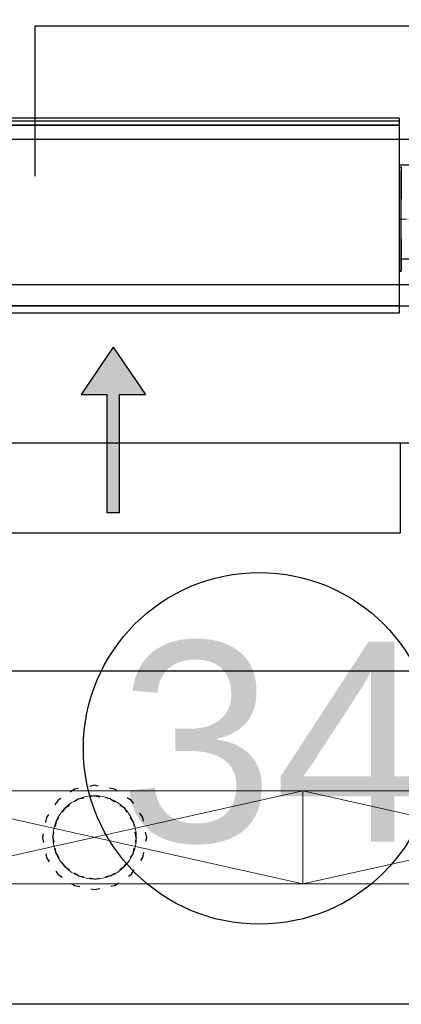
# Model space of a CAD drawing. Header units: centimetres. Extents: x -149939 to 48626, y -46000 to 152985.
# Tile 143 of 256: x -31747 to -30832, y 43604 to 45965. Entities that reach past the tile are written whole.
import ezdxf

# ---------------------------------------------------------------- set-up
doc = ezdxf.new("R2010")
doc.units = ezdxf.units.CM
doc.header["$LTSCALE"] = 50
doc.header["$PDMODE"] = 35
doc.header["$PDSIZE"] = 0.1
for name, pattern in [('CADVENT_CENTERLINE', [9.9, 7.4, -1, 0.5, -1]), ('CADVENT_HIDDEN', [0.8, 0.25, -0.55]), ('Kondygnacja  -0_5$0$HIDDEN', [9.525, 6.35, -3.175]), ('Kondygnacja  -0_5$0$HIDDEN2', [4.7625, 3.175, -1.5875])]:
    doc.linetypes.add(name, pattern=pattern)
doc.layers.get('0').update_dxf_attribs({"color": 8})
doc.layers.get('DEFPOINTS').update_dxf_attribs({"color": 8})
for name, color, linetype in [('01-103-Went PP_poziom-0_5$0$L_Nawiew', 7, 'Continuous'), ('bgde-nawiewEXP', 7, 'Continuous'), ('bgde-nawiewHIDDEN', 250, 'Continuous'), ('bgde-wywiewSOL', 5, 'Continuous'), ('Kondygnacja  -0_5$0$ARCH_KONSTR_POWYŻEJ RZUTU', 8, 'Kondygnacja  -0_5$0$HIDDEN'), ('Kondygnacja  -0_5$0$ARCH_KONSTR_POWYŻEJ RZUTU_IST', 8, 'Kondygnacja  -0_5$0$HIDDEN2')]:
    doc.layers.add(name, color=color, linetype=linetype)
for name, color, linetype, lineweight in [('bgde-nawiewCEN', 7, 'Continuous', 13), ('bgde_nawiewnik', 11, 'Continuous', 5), ('Kondygnacja  -0_5$0$ARCH_INFO_WYMIARY', 8, 'Continuous', 9), ('RFCU', 6, 'Continuous', 30)]:
    doc.layers.add(name, color=color, linetype=linetype, lineweight=lineweight)
doc.styles.add('Arial', font='ARIAL.TTF')
doc.styles.add('Kondygnacja  -0_5$0$Romans', font='Romans.shx', dxfattribs={"width": 0.7})
doc.dimstyles.new('Kondygnacja  -0_5$0$Wymiary 1-100', dxfattribs={"dimtxt": 12, "dimasz": 10, "dimexe": 5, "dimexo": 0, "dimgap": 4, "dimtad": 1, "dimrnd": 0.5, "dimzin": 12, "dimdsep": 46, "dimtxsty": 'Kondygnacja  -0_5$0$Romans', "dimblk": 'Kondygnacja  -0_5$0$_Oblique', "dimcen": 10, "dimdle": 10, "dimclrt": 55, "dimazin": 0, "dimtfac": 1, "dimtmove": 1, "dimatfit": 3, "dimfxl": 8, "dimfxlon": 1, "dimtolj": 1, "dimtzin": 0, "dimarcsym": 0})

# ---------------------------------------------------------------- blocks, each defined once
blk = doc.blocks.new('Kondygnacja  -0_5$0$_Oblique')
at = {"color": 0, "linetype": 'ByBlock', "lineweight": -2}
blk.add_line((-0.5, -0.5), (0.5, 0.5), dxfattribs=at)
blk = doc.blocks.new('*D148')
at = {"layer": 'DEFPOINTS', "color": 0}
for p in [(-59190, 47690), (5862.4, 47690), (6190, 43700)]:
    blk.add_point(p, dxfattribs=at)
at = {"layer": 'Kondygnacja  -0_5$0$ARCH_INFO_WYMIARY', "color": 0, "lineweight": -2}
for p, q in [((5862.4, 43690), (5862.4, 47700)), ((5854.4, 47690), (5867.4, 47690)), ((5870.4, 43700), (5857.4, 43700))]:
    blk.add_line(p, q, dxfattribs=at)
at = {"layer": 'Kondygnacja  -0_5$0$ARCH_INFO_WYMIARY', "color": 0, "linetype": 'ByBlock', "lineweight": -2, "xscale": 10, "yscale": 10, "zscale": 10}
for p, rotation in [((5862.4, 47690), 90), ((5862.4, 43700), 270)]:
    blk.add_blockref('Kondygnacja  -0_5$0$_Oblique', p, dxfattribs=dict(at, rotation=rotation))
at = {"layer": 'Kondygnacja  -0_5$0$ARCH_INFO_WYMIARY', "color": 55, "insert": (5852.4, 45695), "char_height": 12, "attachment_point": 5, "rotation": 90, "style": 'Kondygnacja  -0_5$0$Romans'}
blk.add_mtext('\\A1;3990', dxfattribs=at)
blk = doc.blocks.new('Kondygnacja  -0_5$0$konstrukcja istniejąca -0.5')
at = {"layer": 'Kondygnacja  -0_5$0$ARCH_KONSTR_POWYŻEJ RZUTU_IST', "ltscale": 10}
for points in [[(8738, 9067.89), (9782, 9067.89)], [(9782, 9032.89), (8738, 9032.89)]]:
    blk.add_lwpolyline(points, dxfattribs=at)
blk = doc.blocks.new('A$C5B3E7367')
at = {"layer": '01-103-Went PP_poziom-0_5$0$L_Nawiew'}
h = blk.add_hatch(color=256, dxfattribs=at)
h.paths.add_polyline_path([(215, 704), (215, 674), (331.7, 674), (331.7, 612.1), (445.9, 689), (331.7, 765.9), (331.7, 704)])
h.paths.add_polyline_path([(48.3, 704), (48.3, 674), (215, 674), (215, 704)])
for p, q in [((215, 1525), (165, 1525)), ((165, 1525), (165, 1505)), ((215, 1400), (215, 1530)), ((545, 1530), (215, 1530)), ((215, 1530), (215, 1515)), ((545, 1400), (545, 1530)), ((165, 1505), (215, 1505)), ((243.8, 1452), (268.8, 1452)), ((256.2, 1452), (256.2, 1400)), ((326.2, 1452), (351.2, 1452)), ((338.8, 1452), (338.8, 1400)), ((408.8, 1452), (433.8, 1452)), ((421.2, 1452), (421.2, 1400)), ((491.2, 1452), (516.2, 1452)), ((503.8, 1452), (503.8, 1400)), ((545, 1400), (215, 1400)), ((215, 1400), (215, 1378)), ((545, 0), (545, 1400)), ((0, 1378), (215, 1378)), ((0, 0), (0, 1378)), ((215, 1378), (215, 0)), ((445.9, 689), (331.7, 765.9)), ((331.7, 704), (331.7, 765.9)), ((48.3, 704), (331.7, 704)), ((48.3, 704), (48.3, 674)), ((445.9, 689), (331.7, 612.1)), ((48.3, 674), (331.7, 674)), ((331.7, 612.1), (331.7, 674)), ((215, 0), (0, 0)), ((215, 0), (545, 0))]:
    blk.add_line(p, q, dxfattribs=at)
blk = doc.blocks.new('A$C53CA46B8')
at = {"layer": 'bgde-wywiewSOL'}
for p, q in [((112.9, 511.1), (-162.1, 511.1)), ((-137.1, 481.1), (-137.1, 511.1)), ((87.9, 481.1), (87.9, 511.1)), ((200.4, 481.1), (-249.6, 481.1)), ((-249.6, 481.1), (-249.6, -878.9)), ((200.4, 481.1), (200.4, -878.9)), ((200.4, -878.9), (-249.6, -878.9)), ((-137.1, -878.9), (-137.1, -908.9)), ((87.9, -878.9), (87.9, -908.9)), ((112.9, -908.9), (-162.1, -908.9))]:
    blk.add_line(p, q, dxfattribs=at)
at = {"layer": '01-103-Went PP_poziom-0_5$0$L_Nawiew'}
blk.add_blockref('A$C5B3E7367', (-794.6, -893.9), dxfattribs=at)
blk = doc.blocks.new('A$C066D7839')
at = {"layer": 'bgde_nawiewnik', "color": 7}
for p, q in [((-50, -11.15), (-50, 11.15)), ((-50, 11.15), (50, 11.15)), ((-50, -11.15), (50, 11.15)), ((50, -11.15), (-50, 11.15)), ((50, 11.15), (50, -11.15)), ((50, -11.15), (-50, -11.15))]:
    blk.add_line(p, q, dxfattribs=at)
blk.add_circle((0, 0), 10, dxfattribs=at)

msp = doc.modelspace()

# ---------------------------------------------------------------- linework, layer by layer
at = {"layer": 'bgde-nawiewCEN', "linetype": 'CADVENT_CENTERLINE', "ltscale": 0.06}
for p in [(-30835.979, 45487.069), (-30017.838, 45487.069)]:
    msp.add_line(p, (-30831.979, 45487.069), dxfattribs=at)
at = {"layer": 'bgde-nawiewEXP', "linetype": 'Continuous'}
for points in [[(-32195.979, 45712.069), (-30835.979, 45712.069), (-30835.979, 45722.069), (-32195.979, 45722.069)], [(-32195.979, 45262.069), (-30835.979, 45262.069), (-30835.979, 45712.069), (-32195.979, 45712.069)]]:
    msp.add_lwpolyline(points, close=True, dxfattribs=at)
for points in [[(-30835.979, 45612.069), (-30831.979, 45612.069), (-30831.979, 45575.458)], [(-30831.979, 45575.458), (-30831.979, 45602.554)], [(-30831.979, 45534.905), (-30831.979, 45575.458)], [(-30831.979, 45575.458), (-30831.979, 45534.905)], [(-30831.979, 45439.234), (-30831.979, 45534.905)], [(-30831.979, 45439.234), (-30831.979, 45398.681)], [(-30831.979, 45398.681), (-30831.979, 45439.234)], [(-30831.979, 45371.585), (-30831.979, 45398.681)], [(-30831.979, 45398.681), (-30831.979, 45371.585)], [(-30835.979, 45362.069), (-30831.979, 45362.069)], [(-30831.979, 45362.069), (-30835.979, 45362.069)], [(-30831.979, 45371.585), (-30831.979, 45362.069)], [(-30831.979, 45362.069), (-30831.979, 45371.585)], [(-40588.801, 44403.774), (-19380.813, 44403.774), (-19380.813, 43603.774), (-40588.801, 43603.774)]]:
    msp.add_lwpolyline(points, dxfattribs=at)
at = {"layer": 'bgde-nawiewHIDDEN', "linetype": 'CADVENT_HIDDEN'}
msp.add_lwpolyline([(-30835.979, 45362.069), (-30835.979, 45612.069)], dxfattribs=at)
for points in [[(-31692.838, 44003.959), (-31683.323, 43956.123), (-31656.226, 43915.571), (-31615.674, 43888.474), (-31567.838, 43878.959), (-31520.003, 43888.474), (-31479.45, 43915.571), (-31452.353, 43956.123), (-31442.838, 44003.959), (-31452.353, 44051.794), (-31479.45, 44092.347), (-31520.003, 44119.444), (-31567.838, 44128.959), (-31615.674, 44119.444), (-31656.226, 44092.347), (-31683.323, 44051.794)], [(-31692.838, 44003.959), (-31683.323, 43956.123), (-31656.226, 43915.571), (-31615.674, 43888.474), (-31567.838, 43878.959), (-31520.003, 43888.474), (-31479.45, 43915.571), (-31452.353, 43956.123), (-31442.838, 44003.959), (-31452.353, 44051.794), (-31479.45, 44092.347), (-31520.003, 44119.444), (-31567.838, 44128.959), (-31615.674, 44119.444), (-31656.226, 44092.347), (-31683.323, 44051.794)], [(-31667.838, 44003.959), (-31660.226, 43965.691), (-31638.549, 43933.248), (-31606.106, 43911.571), (-31567.838, 43903.959), (-31529.57, 43911.571), (-31497.127, 43933.248), (-31475.45, 43965.691), (-31467.838, 44003.959), (-31475.45, 44042.227), (-31497.127, 44074.67), (-31529.57, 44096.347), (-31567.838, 44103.959), (-31606.106, 44096.347), (-31638.549, 44074.67), (-31660.226, 44042.227)], [(-31667.838, 44003.959), (-31660.226, 44042.227), (-31638.549, 44074.67), (-31606.106, 44096.347), (-31567.838, 44103.959), (-31529.57, 44096.347), (-31497.127, 44074.67), (-31475.45, 44042.227), (-31467.838, 44003.959), (-31475.45, 43965.691), (-31497.127, 43933.248), (-31529.57, 43911.571), (-31567.838, 43903.959), (-31606.106, 43911.571), (-31638.549, 43933.248), (-31660.226, 43965.691)]]:
    msp.add_lwpolyline(points, close=True, dxfattribs=at)
at = {"layer": 'bgde-nawiewHIDDEN'}
msp.add_lwpolyline([(-31567.838, 44003.959), (-31567.838, 44003.959)], dxfattribs=at)
at = {"layer": 'RFCU'}
for p, q in [((-31710, 45590), (-31710, 45950)), ((-31710, 45950), (-25600, 45950))]:
    msp.add_line(p, q, dxfattribs=at)
msp.add_circle((-31172.831, 44217.612), 421.787, dxfattribs=at)

# ---------------------------------------------------------------- block references
at = {"layer": '01-103-Went PP_poziom-0_5$0$L_Nawiew', "xscale": -1, "rotation": 270}
msp.add_blockref('A$C53CA46B8', (-31317.949, 45528.749, 2865), dxfattribs=at)
at = {"layer": '01-103-Went PP_poziom-0_5$0$L_Nawiew', "xscale": 10, "yscale": 10, "zscale": 10}
for p in [(-31567.836, 44003.959, 742.119), (-30567.836, 44003.959, 742.119)]:
    msp.add_blockref('A$C066D7839', p, dxfattribs=at)
at = {"layer": 'Kondygnacja  -0_5$0$ARCH_KONSTR_POWYŻEJ RZUTU', "xscale": 10, "yscale": 10, "zscale": 10}
msp.add_blockref('Kondygnacja  -0_5$0$konstrukcja istniejąca -0.5', (-121140, -45000), dxfattribs=at)

# ---------------------------------------------------------------- texts
at = {"layer": 'RFCU', "insert": (-31509.959, 44473.708), "char_height": 480, "width": 727.77721, "attachment_point": 1, "style": 'Arial'}
msp.add_mtext('34', dxfattribs=at)

# ---------------------------------------------------------------- dimensions: what is measured, and where the dimension line sits
at = {"layer": 'Kondygnacja  -0_5$0$ARCH_INFO_WYMIARY'}
dim = msp.add_linear_dim(base=(5862.405, 47690), p1=(6190, 43700), p2=(-59190, 47690), angle=90, dimstyle='Kondygnacja  -0_5$0$Wymiary 1-100', dxfattribs=at)
dim.commit()
dim.dimension.update_dxf_attribs({"geometry": '*D148', "text_midpoint": (5852.405, 45695)})

doc.saveas('drawing.dxf')
